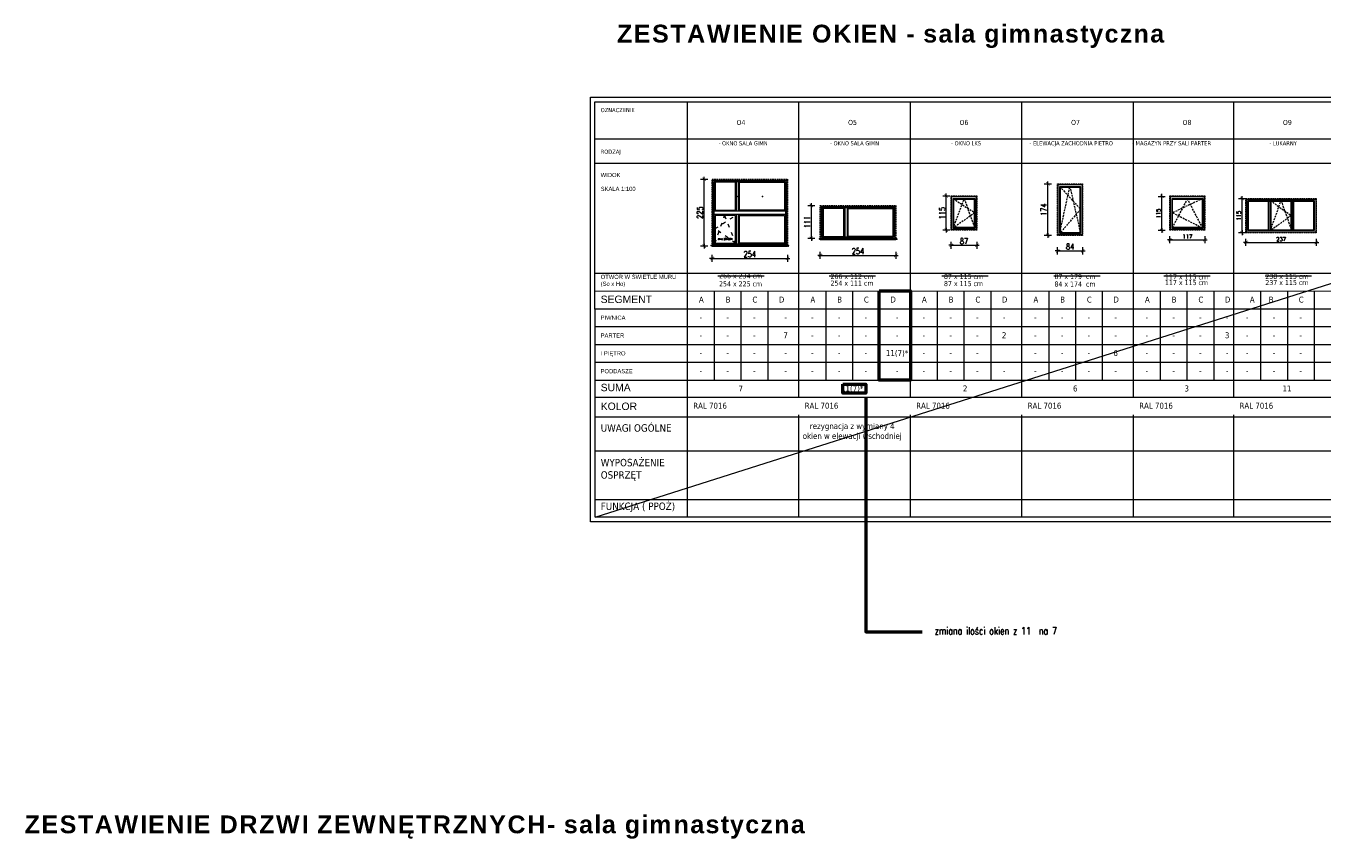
# Model space of a CAD drawing. Header units: millimetres. Extents: x 23192 to 149900, y -396339 to -79279.
# Tile 20 of 136: x 67249 to 71607, y -233196 to -230450. Entities that reach past the tile are written whole.
import ezdxf

# ---------------------------------------------------------------- set-up
doc = ezdxf.new("R2010")
doc.units = ezdxf.units.MM
for name, pattern in [('ACAD_ISO03W100', [30, 12, -18]), ('CACHE', [9.525, 6.35, -3.175]), ('CARKOVANA', [7.5, 5, -2.5])]:
    doc.linetypes.add(name, pattern=pattern)
doc.layers.get('0').update_dxf_attribs({"lineweight": 0})
for name, color, linetype, lineweight in [('! opisy okien elewacja', 7, 'Continuous', 0), ('0_LEGENDA', 7, 'Continuous', 13), ('Hatch', 4, 'Continuous', 5), ('Istn-okna', 6, 'Continuous', 13)]:
    doc.layers.add(name, color=color, linetype=linetype, lineweight=lineweight)
doc.layers.add('- zakres kosztorysu na remont sali gimnastycznej', color=7, linetype='Continuous', lineweight=50, true_color=0xd42bee, plot=False)
doc.styles.add('ARIAL', font='tahoma.ttf')
doc.styles.add('SIMPLEX', font='simplex.shx', dxfattribs={"width": 0.77})
doc.styles.get("Standard").update_dxf_attribs({"font": 'arial.ttf', "height": 25})
doc.styles.add('TXT', font='simplex.shx')
doc.dimstyles.new('OL PB 200', dxfattribs={"dimscale": 4, "dimtxt": 3.5, "dimasz": 0.2, "dimexe": 10, "dimexo": 10, "dimgap": 1, "dimtad": 1, "dimdec": 1, "dimrnd": 0.5, "dimzin": 9, "dimdsep": 46, "dimtxsty": 'SIMPLEX', "dimblk": 'thick_MSz', "dimcen": 0.1, "dimdle": 8, "dimse1": 1, "dimse2": 1, "dimclrd": 256, "dimclre": 256, "dimclrt": 3, "dimadec": 1, "dimazin": 2, "dimtfac": 1, "dimtdec": 1, "dimtix": 1, "dimtofl": 0, "dimtmove": 2, "dimatfit": 3, "dimldrblk": 'thick_MSz', "dimfxl": 10, "dimfxlon": 1, "dimtolj": 1, "dimlwd": -1, "dimlwe": -1, "dimarcsym": 0})

# ---------------------------------------------------------------- blocks, each defined once
blk = doc.blocks.new('thick_MSz')
for p, q in [((-10, 0), (10, 0)), ((0, 15), (0, -15))]:
    blk.add_line(p, q)
at = {"const_width": 2, "elevation": 2}
blk.add_lwpolyline([(-7.1, -7.1), (7.1, 7.1)], dxfattribs=at)
blk = doc.blocks.new('*D164')
at = {"layer": '0_LEGENDA', "transparency": 16777216}
blk.add_line((207.2, 10861.6), (-45.2, 10861.6), dxfattribs=at)
at = {"layer": 'DEFPOINTS', "color": 0, "transparency": 16777216}
for p in [(-46, 10861.6), (-46, 10820.5), (208, 10820.5)]:
    blk.add_point(p, dxfattribs=at)
at = {"layer": '0_LEGENDA', "transparency": 16777216, "xscale": 0.8, "yscale": 0.8, "zscale": 0.8, "rotation": 180}
blk.add_blockref('thick_MSz', (-46, 10861.6), dxfattribs=at)
at = {"layer": '0_LEGENDA', "transparency": 16777216, "xscale": 0.8, "yscale": 0.8, "zscale": 0.8}
blk.add_blockref('thick_MSz', (208, 10861.6), dxfattribs=at)
at = {"layer": '0_LEGENDA', "color": 3, "transparency": 16777216, "insert": (81, 10847.6), "char_height": 20, "attachment_point": 5, "rotation": 180, "style": 'SIMPLEX'}
blk.add_mtext('\\A1;254', dxfattribs=at)
blk = doc.blocks.new('*D165')
at = {"layer": '0_LEGENDA', "transparency": 16777216}
blk.add_line((234.4, 10819.7), (234.4, 10596.3), dxfattribs=at)
at = {"layer": 'DEFPOINTS', "color": 0, "transparency": 16777216}
for p in [(208, 10820.5), (208, 10595.5), (234.4, 10595.5)]:
    blk.add_point(p, dxfattribs=at)
at = {"layer": '0_LEGENDA', "transparency": 16777216, "xscale": 0.8, "yscale": 0.8, "zscale": 0.8}
for p, rotation in [((234.4, 10820.5), 90), ((234.4, 10595.5), 270)]:
    blk.add_blockref('thick_MSz', p, dxfattribs=dict(at, rotation=rotation))
at = {"layer": '0_LEGENDA', "color": 3, "transparency": 16777216, "insert": (248.4, 10708), "char_height": 20, "attachment_point": 5, "rotation": 270, "style": 'SIMPLEX'}
blk.add_mtext('\\A1;225', dxfattribs=at)
blk = doc.blocks.new('*D166')
at = {"layer": '0_LEGENDA', "transparency": 16777216}
blk.add_line((208.2, 10369.4), (-44.2, 10369.4), dxfattribs=at)
at = {"layer": 'DEFPOINTS', "color": 0, "transparency": 16777216}
for p in [(-45, 10369.4), (-45, 10312.8), (209, 10312.8)]:
    blk.add_point(p, dxfattribs=at)
at = {"layer": '0_LEGENDA', "transparency": 16777216, "xscale": 0.8, "yscale": 0.8, "zscale": 0.8, "rotation": 180}
blk.add_blockref('thick_MSz', (-45, 10369.4), dxfattribs=at)
at = {"layer": '0_LEGENDA', "transparency": 16777216, "xscale": 0.8, "yscale": 0.8, "zscale": 0.8}
blk.add_blockref('thick_MSz', (209, 10369.4), dxfattribs=at)
at = {"layer": '0_LEGENDA', "color": 3, "transparency": 16777216, "insert": (82, 10355.4), "char_height": 20, "attachment_point": 5, "rotation": 180, "style": 'SIMPLEX'}
blk.add_mtext('\\A1;254', dxfattribs=at)
blk = doc.blocks.new('*D167')
at = {"layer": '0_LEGENDA', "transparency": 16777216}
blk.add_line((238.7, 10312), (238.7, 10202.6), dxfattribs=at)
at = {"layer": 'DEFPOINTS', "color": 0, "transparency": 16777216}
for p in [(209, 10312.8), (209, 10201.8), (238.7, 10201.8)]:
    blk.add_point(p, dxfattribs=at)
at = {"layer": '0_LEGENDA', "transparency": 16777216, "xscale": 0.8, "yscale": 0.8, "zscale": 0.8}
for p, rotation in [((238.7, 10312.8), 90), ((238.7, 10201.8), 270)]:
    blk.add_blockref('thick_MSz', p, dxfattribs=dict(at, rotation=rotation))
at = {"layer": '0_LEGENDA', "color": 3, "transparency": 16777216, "insert": (252.7, 10257.3), "char_height": 20, "attachment_point": 5, "rotation": 270, "style": 'SIMPLEX'}
blk.add_mtext('\\A1;111', dxfattribs=at)
blk = doc.blocks.new('*D160')
at = {"layer": '0_LEGENDA', "transparency": 16777216}
blk.add_line((3779.2, 6296.6), (3779.2, 6382), dxfattribs=at)
at = {"layer": 'DEFPOINTS', "color": 0, "transparency": 16777216}
for p in [(3728.1, 6382.8), (3779.2, 6382.8), (3728.1, 6295.8)]:
    blk.add_point(p, dxfattribs=at)
at = {"layer": '0_LEGENDA', "transparency": 16777216, "xscale": 0.8, "yscale": 0.8, "zscale": 0.8}
for p, rotation in [((3779.2, 6382.8), 90), ((3779.2, 6295.8), 270)]:
    blk.add_blockref('thick_MSz', p, dxfattribs=dict(at, rotation=rotation))
at = {"layer": '0_LEGENDA', "color": 3, "transparency": 16777216, "insert": (3765.2, 6339.3), "char_height": 20, "attachment_point": 5, "rotation": 90, "style": 'SIMPLEX'}
blk.add_mtext('\\A1;87', dxfattribs=at)
blk = doc.blocks.new('*D161')
at = {"layer": '0_LEGENDA', "transparency": 16777216}
blk.add_line((3727.3, 6279.8), (3613.9, 6279.8), dxfattribs=at)
at = {"layer": 'DEFPOINTS', "color": 0, "transparency": 16777216}
for p in [(3613.1, 6295.8), (3613.1, 6279.8), (3728.1, 6295.8)]:
    blk.add_point(p, dxfattribs=at)
at = {"layer": '0_LEGENDA', "transparency": 16777216, "xscale": 0.8, "yscale": 0.8, "zscale": 0.8, "rotation": 180}
blk.add_blockref('thick_MSz', (3613.1, 6279.8), dxfattribs=at)
at = {"layer": '0_LEGENDA', "transparency": 16777216, "xscale": 0.8, "yscale": 0.8, "zscale": 0.8}
blk.add_blockref('thick_MSz', (3728.1, 6279.8), dxfattribs=at)
at = {"layer": '0_LEGENDA', "color": 3, "transparency": 16777216, "insert": (3670.6, 6265.8), "char_height": 20, "attachment_point": 5, "rotation": 180, "style": 'SIMPLEX'}
blk.add_mtext('\\A1;115', dxfattribs=at)
blk = doc.blocks.new('*D162')
at = {"layer": '0_LEGENDA', "transparency": 16777216}
blk.add_line((3384.6, 6639.4), (3384.6, 6721.8), dxfattribs=at)
at = {"layer": 'DEFPOINTS', "color": 0, "transparency": 16777216}
for p in [(3333.1, 6722.6), (3384.6, 6722.6), (3333.1, 6638.6)]:
    blk.add_point(p, dxfattribs=at)
at = {"layer": '0_LEGENDA', "transparency": 16777216, "xscale": 0.8, "yscale": 0.8, "zscale": 0.8}
for p, rotation in [((3384.6, 6722.6), 90), ((3384.6, 6638.6), 270)]:
    blk.add_blockref('thick_MSz', p, dxfattribs=dict(at, rotation=rotation))
at = {"layer": '0_LEGENDA', "color": 3, "transparency": 16777216, "insert": (3370.6, 6680.6), "char_height": 20, "attachment_point": 5, "rotation": 90, "style": 'SIMPLEX'}
blk.add_mtext('\\A1;84', dxfattribs=at)
blk = doc.blocks.new('*D163')
at = {"layer": '0_LEGENDA', "transparency": 16777216}
blk.add_line((3332.3, 6605.6), (3159.9, 6605.6), dxfattribs=at)
at = {"layer": 'DEFPOINTS', "color": 0, "transparency": 16777216}
for p in [(3159.1, 6638.6), (3333.1, 6638.6), (3159.1, 6605.6)]:
    blk.add_point(p, dxfattribs=at)
at = {"layer": '0_LEGENDA', "transparency": 16777216, "xscale": 0.8, "yscale": 0.8, "zscale": 0.8, "rotation": 180}
blk.add_blockref('thick_MSz', (3159.1, 6605.6), dxfattribs=at)
at = {"layer": '0_LEGENDA', "transparency": 16777216, "xscale": 0.8, "yscale": 0.8, "zscale": 0.8}
blk.add_blockref('thick_MSz', (3333.1, 6605.6), dxfattribs=at)
at = {"layer": '0_LEGENDA', "color": 3, "transparency": 16777216, "insert": (3246.1, 6591.6), "char_height": 20, "attachment_point": 5, "rotation": 180, "style": 'SIMPLEX'}
blk.add_mtext('\\A1;174', dxfattribs=at)
blk = doc.blocks.new('okno 117x115')
at = {"layer": 'Hatch', "color": 251, "linetype": 'CACHE', "true_color": 0x575757}
for points in [[(3723.1, 7204.6), (3624.1, 7153.1), (3723.1, 7101.6)], [(3624.1, 7204.6), (3671.6, 7103.6), (3723.1, 7204.6)]]:
    blk.add_lwpolyline(points, dxfattribs=at)
at = {"layer": 'Istn-okna', "linetype": 'CARKOVANA', "lineweight": 5}
blk.add_lwpolyline([(3615.1, 7094.6), (3615.1, 7211.6), (3730.1, 7211.6), (3730.1, 7094.6)], close=True, dxfattribs=at)
at = {"layer": 'Istn-okna'}
blk.add_lwpolyline([(3617.1, 7096.6), (3617.1, 7209.6), (3728.1, 7209.6), (3728.1, 7096.6)], close=True, dxfattribs=at)
for points in [[(3723.1, 7101.6), (3624.1, 7101.6), (3624.1, 7204.6), (3723.1, 7204.6), (3723.1, 7101.6)], [(3721.1, 7202.6), (3721.1, 7103.6), (3626.1, 7103.6), (3626.1, 7202.6), (3721.1, 7202.6)]]:
    blk.add_lwpolyline(points, dxfattribs=at)
blk = doc.blocks.new('OKNO 238 X 115')
at = {"layer": 'Hatch', "color": 251, "linetype": 'CACHE', "true_color": 0x575757}
for points in [[(49591.3, -203909.1), (49555.5, -204010.1), (49519.7, -203909.1)], [(49591.3, -204010.1), (49521.7, -203959.6), (49591.3, -203909.1)]]:
    blk.add_lwpolyline(points, dxfattribs=at)
at = {"layer": 'Istn-okna', "linetype": 'CARKOVANA', "lineweight": 5}
blk.add_lwpolyline([(49674, -204017.1), (49437, -204017.1), (49437, -203902.1), (49674, -203902.1)], close=True, dxfattribs=at)
at = {"layer": 'Istn-okna'}
for points in [[(49672, -204015.1), (49439, -204015.1), (49439, -203904.1), (49672, -203904.1)], [(49667, -204010.1), (49444, -204010.1), (49444, -203909.1), (49667, -203909.1)]]:
    blk.add_lwpolyline(points, close=True, dxfattribs=at)
for points in [[(49512.7, -204008.1), (49446, -204008.1), (49446, -203911.1), (49512.7, -203911.1)], [(49512.7, -203911.1), (49512.7, -204008.1)], [(49514.7, -203909.1), (49514.7, -204010.1)], [(49519.7, -203909.1), (49519.7, -204010.1)], [(49521.7, -203911.1), (49589.3, -203911.1)], [(49521.7, -203911.1), (49521.7, -204008.1)], [(49589.3, -203911.1), (49589.3, -204008.1)], [(49591.3, -203909.1), (49591.3, -204010.1)], [(49596.3, -203909.1), (49596.3, -204010.1)], [(49598.3, -203911.1), (49665, -203911.1), (49665, -204008.1), (49598.3, -204008.1)], [(49598.3, -203911.1), (49598.3, -204008.1)], [(49519.7, -204008.1), (49514.7, -204008.1)], [(49589.3, -204008.1), (49521.7, -204008.1)], [(49596.3, -204008.1), (49591.3, -204008.1)]]:
    blk.add_lwpolyline(points, dxfattribs=at)
blk = doc.blocks.new('*D156')
at = {"layer": '0_LEGENDA', "transparency": 16777216}
blk.add_line((71351.5, -231178.6), (71586.9, -231178.6), dxfattribs=at)
at = {"layer": 'DEFPOINTS', "color": 0, "transparency": 16777216}
for p in [(71350.7, -231145.9), (71587.7, -231145.9), (71587.7, -231178.6)]:
    blk.add_point(p, dxfattribs=at)
at = {"layer": '0_LEGENDA', "transparency": 16777216, "xscale": 0.8, "yscale": 0.8, "zscale": 0.8, "rotation": 180}
blk.add_blockref('thick_MSz', (71350.7, -231178.6), dxfattribs=at)
at = {"layer": '0_LEGENDA', "transparency": 16777216, "xscale": 0.8, "yscale": 0.8, "zscale": 0.8}
blk.add_blockref('thick_MSz', (71587.7, -231178.6), dxfattribs=at)
at = {"layer": '0_LEGENDA', "color": 3, "transparency": 16777216, "insert": (71469.2, -231167.6), "char_height": 14, "attachment_point": 5, "style": 'SIMPLEX'}
blk.add_mtext('\\A1;237', dxfattribs=at)
blk = doc.blocks.new('*D157')
at = {"layer": '0_LEGENDA', "transparency": 16777216}
blk.add_line((71337.9, -231145.1), (71337.9, -231031.7), dxfattribs=at)
at = {"layer": 'DEFPOINTS', "color": 0, "transparency": 16777216}
for p in [(71337.9, -231030.9), (71350.2, -231030.9), (71350.2, -231145.9)]:
    blk.add_point(p, dxfattribs=at)
at = {"layer": '0_LEGENDA', "transparency": 16777216, "xscale": 0.8, "yscale": 0.8, "zscale": 0.8}
for p, rotation in [((71337.9, -231030.9), 90), ((71337.9, -231145.9), 270)]:
    blk.add_blockref('thick_MSz', p, dxfattribs=dict(at, rotation=rotation))
at = {"layer": '0_LEGENDA', "color": 3, "transparency": 16777216, "insert": (71326.9, -231088.4), "char_height": 14, "attachment_point": 5, "rotation": 90, "style": 'SIMPLEX'}
blk.add_mtext('\\A1;115', dxfattribs=at)
blk = doc.blocks.new('*D158')
at = {"layer": '0_LEGENDA', "transparency": 16777216}
blk.add_line((71096.4, -231169.4), (71211.8, -231169.4), dxfattribs=at)
at = {"layer": 'DEFPOINTS', "color": 0, "transparency": 16777216}
for p in [(71095.6, -231138.6), (71212.6, -231138.6), (71212.6, -231169.4)]:
    blk.add_point(p, dxfattribs=at)
at = {"layer": '0_LEGENDA', "transparency": 16777216, "xscale": 0.8, "yscale": 0.8, "zscale": 0.8, "rotation": 180}
blk.add_blockref('thick_MSz', (71095.6, -231169.4), dxfattribs=at)
at = {"layer": '0_LEGENDA', "transparency": 16777216, "xscale": 0.8, "yscale": 0.8, "zscale": 0.8}
blk.add_blockref('thick_MSz', (71212.6, -231169.4), dxfattribs=at)
at = {"layer": '0_LEGENDA', "color": 3, "transparency": 16777216, "insert": (71154.1, -231158.4), "char_height": 14, "attachment_point": 5, "style": 'SIMPLEX'}
blk.add_mtext('\\A1;117', dxfattribs=at)
blk = doc.blocks.new('*D159')
at = {"layer": '0_LEGENDA', "transparency": 16777216}
blk.add_line((71067.9, -231137.8), (71067.9, -231024.4), dxfattribs=at)
at = {"layer": 'DEFPOINTS', "color": 0, "transparency": 16777216}
for p in [(71067.9, -231023.6), (71098.6, -231023.6), (71098.6, -231138.6)]:
    blk.add_point(p, dxfattribs=at)
at = {"layer": '0_LEGENDA', "transparency": 16777216, "xscale": 0.8, "yscale": 0.8, "zscale": 0.8}
for p, rotation in [((71067.9, -231023.6), 90), ((71067.9, -231138.6), 270)]:
    blk.add_blockref('thick_MSz', p, dxfattribs=dict(at, rotation=rotation))
at = {"layer": '0_LEGENDA', "color": 3, "transparency": 16777216, "insert": (71056.9, -231081.1), "char_height": 14, "attachment_point": 5, "rotation": 90, "style": 'SIMPLEX'}
blk.add_mtext('\\A1;115', dxfattribs=at)
blk = doc.blocks.new('okno 266x234')
at = {"layer": 'Hatch', "true_color": 0x575757}
h = blk.add_hatch(dxfattribs=at)
h.set_pattern_fill('ANSI31', color=251, scale=0.3, angle=180)
h.set_pattern_definition([(225, (2, 0), (0.67351921, -0.67351921), [])])
h.paths.add_polyline_path([(-50, 10817.49), (212, 10817.49), (212, 10820.49), (-50, 10820.49)])
at = {"layer": '! opisy okien elewacja'}
for p in [(-43, 10817.49), (191, 10817.49), (-43, 10758.49), (-43, 10708.49), (-43, 10653.49), (38.33, 10653.49), (-29, 10598.49), (205, 10598.49)]:
    blk.add_point(p, dxfattribs=at)
at = {"linetype": 'ACAD_ISO03W100'}
for points in [[(198, 10810.49), (165.58, 10717.49), (129.17, 10810.49)], [(129.17, 10810.49), (198, 10761.49), (129.17, 10717.49)]]:
    blk.add_lwpolyline(points, dxfattribs=at)
at = {"layer": 'Istn-okna'}
for p, q in [((-39, 10714.49), (201, 10714.49)), ((-39, 10702.49), (201, 10702.49))]:
    blk.add_line(p, q, dxfattribs=at)
at = {"layer": 'Istn-okna', "linetype": 'CARKOVANA', "lineweight": 5}
blk.add_lwpolyline([(-46, 10820.49), (208, 10820.49), (208, 10595.49), (-46, 10595.49)], close=True, dxfattribs=at)
at = {"layer": 'Istn-okna'}
for points in [[(-46, 10817.49), (208, 10817.49), (208, 10820.49), (-46, 10820.49)], [(-43, 10817.49), (205, 10817.49), (205, 10598.49), (-43, 10598.49)], [(-39, 10813.49), (201, 10813.49), (201, 10602.49), (-39, 10602.49)], [(116.17, 10717.49), (-36, 10717.49), (-36, 10810.49), (116.17, 10810.49)], [(129.17, 10717.49), (198, 10717.49), (198, 10810.49), (129.17, 10810.49)], [(116.17, 10605.49), (-36, 10605.49), (-36, 10699.49), (116.17, 10699.49)], [(129.17, 10605.49), (198, 10605.49), (198, 10699.49), (129.17, 10699.49)]]:
    blk.add_lwpolyline(points, close=True, dxfattribs=at)
for points in [[(119.17, 10714.49), (119.17, 10813.49)], [(126.17, 10714.49), (126.17, 10813.49)], [(119.17, 10602.49), (119.17, 10702.49)], [(126.17, 10602.49), (126.17, 10702.49)]]:
    blk.add_lwpolyline(points, dxfattribs=at)
blk.add_point((123.67, 10653.49), dxfattribs=at)
at = {"insert": (188.13, 10793.86), "char_height": 5, "attachment_point": 1, "rotation": 180, "style": 'TXT'}
blk.add_mtext_dynamic_manual_height_columns('okno 266x234', width=52.6299, gutter_width=75, heights=[0], dxfattribs=at)
at = {"layer": '0_LEGENDA'}
for p2, distance, picture, middle in [((-46, 10820.49), -41.14, '*D164', (81, 10847.63)), ((208, 10595.49), 26.45, '*D165', (248.45, 10707.99))]:
    dim = blk.add_aligned_dim(p1=(208, 10820.49), p2=p2, distance=distance, dimstyle='OL PB 200', dxfattribs=at)
    dim.commit()
    dim.dimension.update_dxf_attribs({"geometry": picture, "text_midpoint": middle})
blk = doc.blocks.new('okno 266x112')
at = {"layer": 'Hatch', "true_color": 0x575757}
h = blk.add_hatch(dxfattribs=at)
h.set_pattern_fill('ANSI31', color=251, scale=0.05, angle=180)
h.set_pattern_definition([(225, (48759.55389, -227260.51076), (0.11225320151, -0.11225320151), [])])
h.paths.add_polyline_path([(-50, 10312.75), (212, 10312.75), (212, 10315.75), (-50, 10315.75)])
at = {"layer": '! opisy okien elewacja'}
for p in [(-42, 10312.75), (192, 10312.75), (-42, 10259.75), (-42, 10253.75)]:
    blk.add_point(p, dxfattribs=at)
at = {"layer": 'Istn-okna', "linetype": 'CARKOVANA', "lineweight": 5}
blk.add_lwpolyline([(-45, 10315.75), (209, 10315.75), (209, 10201.75), (-45, 10201.75)], close=True, dxfattribs=at)
at = {"layer": 'Istn-okna'}
for points in [[(-45, 10312.75), (209, 10312.75), (209, 10315.75), (-45, 10315.75)], [(-42, 10312.75), (206, 10312.75), (206, 10204.75), (-42, 10204.75)], [(-38, 10308.75), (202, 10308.75), (202, 10208.75), (-38, 10208.75)], [(115.17, 10211.75), (-35, 10211.75), (-35, 10305.75), (115.17, 10305.75)], [(129.17, 10211.75), (199, 10211.75), (199, 10305.75), (129.17, 10305.75)]]:
    blk.add_lwpolyline(points, close=True, dxfattribs=at)
for points in [[(118.17, 10208.75), (118.17, 10308.75)], [(126.17, 10208.75), (126.17, 10308.75)]]:
    blk.add_lwpolyline(points, dxfattribs=at)
at = {"layer": '0_LEGENDA'}
for p2, distance, picture, middle in [((-45, 10312.75), -56.68, '*D166', (82, 10355.43)), ((209, 10201.75), 29.69, '*D167', (252.69, 10257.25))]:
    dim = blk.add_aligned_dim(p1=(209, 10312.75), p2=p2, distance=distance, dimstyle='OL PB 200', dxfattribs=at)
    dim.commit()
    dim.dimension.update_dxf_attribs({"geometry": picture, "text_midpoint": middle})
blk = doc.blocks.new('okno 87x115')
at = {"layer": 'Hatch', "color": 251, "linetype": 'CACHE', "true_color": 0x575757}
for points in [[(3721.09, 6302.77), (3622.09, 6339.77), (3721.09, 6375.77)], [(3622.09, 6302.77), (3669.59, 6375.77), (3721.09, 6302.77)]]:
    blk.add_lwpolyline(points, dxfattribs=at)
at = {"layer": 'Istn-okna', "linetype": 'CARKOVANA', "lineweight": 5}
blk.add_lwpolyline([(3613.09, 6295.77), (3613.09, 6382.77), (3728.09, 6382.77), (3728.09, 6295.77)], close=True, dxfattribs=at)
at = {"layer": 'Istn-okna'}
for points in [[(3615.09, 6297.77), (3615.09, 6380.77), (3726.09, 6380.77), (3726.09, 6297.77)], [(3622.09, 6302.77), (3622.09, 6375.77), (3721.09, 6375.77), (3721.09, 6302.77)], [(3624.09, 6304.77), (3624.09, 6373.77), (3719.09, 6373.77), (3719.09, 6304.77)]]:
    blk.add_lwpolyline(points, close=True, dxfattribs=at)
at = {"layer": '0_LEGENDA'}
for p2, distance, picture, middle in [((3728.09, 6382.77), -51.09, '*D160', (3765.18, 6339.27)), ((3613.09, 6295.77), 15.94, '*D161', (3670.59, 6265.83))]:
    dim = blk.add_aligned_dim(p1=(3728.09, 6295.77), p2=p2, distance=distance, dimstyle='OL PB 200', dxfattribs=at)
    dim.commit()
    dim.dimension.update_dxf_attribs({"geometry": picture, "text_midpoint": middle})
blk = doc.blocks.new('okno 87x178')
at = {"layer": 'Hatch', "color": 251, "linetype": 'CACHE', "true_color": 0x575757}
for points in [[(3326.09, 6645.58), (3168.09, 6679.58), (3326.09, 6715.58)], [(3168.09, 6645.58), (3244.59, 6715.58), (3326.09, 6645.58)]]:
    blk.add_lwpolyline(points, dxfattribs=at)
at = {"layer": 'Istn-okna', "linetype": 'CARKOVANA', "lineweight": 5}
blk.add_lwpolyline([(3159.09, 6638.58), (3159.09, 6722.58), (3333.09, 6722.58), (3333.09, 6638.58)], close=True, dxfattribs=at)
at = {"layer": 'Istn-okna'}
for points in [[(3161.09, 6640.58), (3161.09, 6720.58), (3331.09, 6720.58), (3331.09, 6640.58)], [(3168.09, 6645.58), (3168.09, 6715.58), (3326.09, 6715.58), (3326.09, 6645.58)], [(3324.09, 6647.58), (3170.09, 6647.58), (3170.09, 6713.58), (3324.09, 6713.58)]]:
    blk.add_lwpolyline(points, close=True, dxfattribs=at)
at = {"layer": '0_LEGENDA'}
for p2, distance, picture, middle in [((3333.09, 6722.58), -51.53, '*D162', (3370.62, 6680.58)), ((3159.09, 6638.58), 32.99, '*D163', (3246.09, 6591.59))]:
    dim = blk.add_aligned_dim(p1=(3333.09, 6638.58), p2=p2, distance=distance, dimstyle='OL PB 200', dxfattribs=at)
    dim.commit()
    dim.dimension.update_dxf_attribs({"geometry": picture, "text_midpoint": middle})

msp = doc.modelspace()

# ---------------------------------------------------------------- linework, layer by layer
at = {"layer": '- zakres kosztorysu na remont sali gimnastycznej'}
for points in [[(70118.134, -231342.042), (70223.114, -231342.042), (70223.114, -231642.042), (70118.134, -231642.042)], [(69996.078, -231655.123), (70073.042, -231655.123), (70073.042, -231686.154), (69996.078, -231686.154)]]:
    msp.add_lwpolyline(points, close=True, dxfattribs=at)
msp.add_lwpolyline([(70073.042, -231698.885), (70073.042, -232488.817), (70262.293, -232488.817)], dxfattribs=at)
at = {"layer": '0_LEGENDA', "color": 7, "linetype": 'ByBlock', "ltscale": 5}
for p, q in [((69473.314, -232103.63), (69473.289, -230705.292)), ((69848.196, -231402.042), (69848.207, -230705.263)), ((70223.114, -231402.042), (70223.125, -230705.263)), ((70598.031, -231402.044), (70598.042, -230705.265)), ((70972.949, -231402.044), (70972.96, -230705.265)), ((71310.353, -231402.005), (71310.364, -230705.226)), ((69162.243, -230830.513), (73559.862, -230830.421)), ((69162.243, -230912.169), (73559.861, -230912.077)), ((69162.243, -230912.169), (73559.861, -230912.077)), ((69162.235, -231282.071), (73559.877, -231281.979)), ((69162.232, -231342.071), (73559.878, -231341.979)), ((69162.232, -231342.071), (73559.878, -231341.979)), ((69653.238, -231342.042), (69653.238, -231642.042)), ((70028.155, -231342.042), (70028.155, -231642.042)), ((70403.073, -231342.042), (70403.073, -231642.042)), ((70777.991, -231342.044), (70777.991, -231642.042)), ((71152.908, -231342.044), (71152.908, -231642.042)), ((71490.313, -231342.005), (71490.313, -231642.084)), ((69162.172, -231402.071), (73559.88, -231401.979)), ((69473.278, -231698.885), (69473.278, -231402.042)), ((69848.196, -231698.885), (69848.196, -231402.042)), ((70223.114, -231698.885), (70223.114, -231402.042)), ((70598.031, -231698.888), (70598.031, -231402.044)), ((70972.949, -231698.888), (70972.949, -231402.044)), ((71310.353, -231698.848), (71310.353, -231402.005)), ((71310.353, -231698.848), (71310.353, -231402.005)), ((69162.172, -231462.071), (73559.881, -231461.979)), ((69162.172, -231522.071), (73559.882, -231521.979)), ((69162.172, -231582.071), (73559.883, -231581.979)), ((69162.172, -231582.071), (73559.883, -231581.979)), ((69162.172, -231642.071), (73559.884, -231641.979)), ((69162.172, -231642.071), (73559.884, -231641.979)), ((69162.243, -231698.914), (73559.885, -231698.822)), ((69162.243, -231698.914), (73559.885, -231698.822)), ((69162.306, -231698.914), (73559.885, -231698.822)), ((69162.306, -231698.914), (73559.885, -231698.822)), ((69162.342, -231765.227), (73559.854, -231765.135)), ((69162.342, -231765.227), (73559.854, -231765.135)), ((69848.235, -232103.601), (69848.196, -231758.885)), ((70223.152, -232103.601), (70223.114, -231758.885)), ((70598.07, -232103.603), (70598.031, -231758.888)), ((70972.988, -232103.603), (70972.949, -231758.888)), ((71310.392, -232103.564), (71310.353, -231758.848)), ((69162.405, -231880.226), (73559.867, -231880.134)), ((69162.413, -232043.63), (73559.885, -232043.538))]:
    msp.add_line(p, q, dxfattribs=at)
at = {"layer": '0_LEGENDA', "color": 7}
for points in [[(73581.384, -232118.428), (69147.019, -232118.63), (69147.243, -230690.292), (73581.359, -230690.397)], [(73559.892, -232102.83), (69162.41, -232103.63), (69162.243, -230705.292), (73559.864, -230705.2)]]:
    msp.add_lwpolyline(points, dxfattribs=at)
at = {"layer": '0_LEGENDA'}
msp.add_lwpolyline([(69162.41, -232103.63), (73559.864, -230705.054)], dxfattribs=at)
at = {"layer": '0_LEGENDA', "color": 7, "linetype": 'ByBlock', "ltscale": 5}
for points in [[(69575.264, -231291.322), (69731.093, -231291.322)], [(69950.059, -231291.322), (70105.888, -231291.322)], [(70328.897, -231291.322), (70484.726, -231291.322)], [(70705.294, -231291.322), (70861.123, -231291.322)], [(71074.543, -231291.322), (71230.372, -231291.322)], [(71415.712, -231291.322), (71571.541, -231291.322)], [(69563.259, -231342.042), (69563.259, -231642.042)], [(69743.216, -231342.042), (69743.216, -231642.042)], [(69938.177, -231342.042), (69938.177, -231642.042)], [(70118.134, -231342.042), (70118.134, -231642.042)], [(70313.095, -231342.042), (70313.095, -231642.042)], [(70493.051, -231342.042), (70493.051, -231642.042)], [(70688.013, -231342.044), (70688.013, -231642.042)], [(70867.969, -231342.044), (70867.969, -231642.042)], [(71062.93, -231342.044), (71062.93, -231642.042)], [(71242.887, -231342.044), (71242.887, -231642.042)], [(71400.334, -231342.005), (71400.334, -231642.084)], [(71580.291, -231342.005), (71580.291, -231642.084)]]:
    msp.add_lwpolyline(points, dxfattribs=at)

# ---------------------------------------------------------------- block references
at = {"layer": '! opisy okien elewacja', "color": 7}
for name, p, rotation in [('okno 266x234', (69763.833, -220370.577), 180), ('okno 87x178', (64079.416, -227822.212), 270), ('okno 87x115', (64063.728, -227409.186), 270), ('okno 266x112', (70128.459, -220852.685), 180)]:
    msp.add_blockref(name, p, dxfattribs=dict(at, rotation=rotation))
at = {"layer": '! opisy okien elewacja'}
for name, p, rotation in [('okno 117x115', (64001.039, -227407.144), 270), ('OKNO 238 X 115', (121024.714, -435047.93), 180)]:
    msp.add_blockref(name, p, dxfattribs=dict(at, rotation=rotation))

# ---------------------------------------------------------------- texts
at = {"layer": '- zakres kosztorysu na remont sali gimnastycznej', "insert": (70304.833, -232473.106), "char_height": 25, "attachment_point": 1, "style": 'SIMPLEX'}
msp.add_mtext_dynamic_manual_height_columns('zmiana ilości okien z 11  na 7', width=869.11142, gutter_width=20, heights=[0], dxfattribs=at)
at = {"char_height": 60, "width": 3045.02873, "attachment_point": 4}
for s, insert in [('{\\fArial|b1|i0|c238|p34;\\T1.1;ZESTAWIENIE OKIEN - sala gimnastyczna}', (69236.555, -230485.227)), ('{\\fArial|b1|i0|c238|p34;\\T1.1;ZESTAWIENIE DRZWI ZEWNĘTRZNYCH- sala gimnastyczna}', (67244.717, -233145.927))]:
    msp.add_mtext(s, dxfattribs=dict(at, insert=insert))
at = {"layer": '0_LEGENDA', "color": 7, "linetype": 'ByBlock', "ltscale": 5, "attachment_point": 1, "style": 'ARIAL'}
for s, insert, char_height, width in [('OZNACZENIE', (69181.432, -230726.301), 14, 354.4574), ('\\pxqc;O4', (69473.289, -230766.344), 17, 360), ('\\pxqc;O5', (69848.207, -230766.345), 17, 360), ('\\pxqc;O6', (70223.125, -230766.351), 17, 360), ('\\pxqc;O7', (70598.042, -230766.357), 17, 360), ('\\pxqc;O8', (70972.96, -230766.363), 17, 360), ('\\pxqc;O9', (71310.364, -230766.425), 17, 360), ('\\pxi-3,l4,qc,t4;-^IOKNO SALA GIMN', (69473.289, -230837.923), 14, 360), ('\\pxi-3,l4,qc,t4;-^IOKNO SALA GIMN', (69848.207, -230837.923), 14, 360), ('\\pxi-3,l4,qc,t4;-^IOKNO LKS', (70223.125, -230837.895), 14, 360), ('\\pxi-3,l4,qc,t4;-^IELEWACJA ZACHODNIA PIETRO', (70576.591, -230837.895), 14, 360), ('\\pxi-3,l4,qc,t4;-^IMAGAZYN PRZY SALI PARTER', (70913.995, -230837.9), 14, 360), ('\\pxi-3,l4,qc,t4;-^ILUKARNY', (71288.913, -230837.906), 14, 360), ('RODZAJ ', (69181.432, -230866.522), 14, 354.4574), ('\\pxqc;266 x 234 cm', (69570.35, -231282.705), 17, 162.7638), ('\\pxqc;266 x 112 cm', (69945.049, -231284.743), 17, 162.7638), ('\\pxqc;87 x 115 cm', (70319.966, -231284.743), 17, 162.7638), ('\\pxqc;87 x 179{\\C4; } cm', (70694.884, -231284.745), 17, 162.7638), ('\\pxqc;117 x 115 cm', (71069.802, -231286.189), 17, 162.7638), ('\\pxqc;117 x 115 cm', (71069.802, -231286.189), 17, 162.7638), ('\\pxqc;238 x 115 cm', (71407.206, -231284.429), 17, 162.7638), ('\\pxqc;254 x 225 cm', (69570.35, -231309.541), 17, 162.7638), ('\\pxqc;254 x 111 cm', (69945.049, -231307.183), 17, 162.7638), ('\\pxqc;87 x 115 cm', (70319.966, -231308.65), 17, 162.7638), ('\\pxqc;84 x 174{\\C4; } cm', (70694.884, -231310.165), 17, 162.7638), ('\\pxqc;117 x 115 cm', (71069.802, -231305.145), 17, 162.7638), ('\\pxqc;237 x 115 cm', (71407.206, -231305.106), 17, 162.7638), ('\\pxqc;A', (69342.638, -231360.969), 20, 354.4574), ('\\pxqc;B', (69432.619, -231360.969), 20, 354.4574), ('\\pxqc;C', (69522.597, -231360.969), 20, 354.4574), ('\\pxqc;D', (69612.576, -231360.969), 20, 354.4574), ('\\pxqc;A', (69717.556, -231360.969), 20, 354.4574), ('\\pxqc;B', (69807.537, -231360.969), 20, 354.4574), ('\\pxqc;C', (69897.515, -231360.969), 20, 354.4574), ('\\pxqc;D', (69987.493, -231360.969), 20, 354.4574), ('\\pxqc;A', (70092.474, -231360.969), 20, 354.4574), ('\\pxqc;B', (70182.455, -231360.969), 20, 354.4574), ('\\pxqc;C', (70272.433, -231360.969), 20, 354.4574), ('\\pxqc;D', (70362.411, -231360.969), 20, 354.4574), ('\\pxqc;A', (70467.391, -231360.971), 20, 354.4574), ('\\pxqc;B', (70557.372, -231360.971), 20, 354.4574), ('\\pxqc;C', (70647.35, -231360.971), 20, 354.4574), ('\\pxqc;D', (70737.329, -231360.971), 20, 354.4574), ('\\pxqc;A', (70842.309, -231360.971), 20, 354.4574), ('\\pxqc;B', (70932.29, -231360.971), 20, 354.4574), ('\\pxqc;C', (71022.268, -231360.971), 20, 354.4574), ('\\pxqc;D', (71112.246, -231360.971), 20, 354.4574), ('\\pxqc;A', (70838.824, -231360.956), 20, 1066.77923), ('\\pxqc;B', (71071.25, -231360.961), 20, 729.3751), ('\\pxqc;C', (71359.672, -231360.932), 20, 354.4574), ('\\pxqc;-', (69473.329, -231420.9), 20, 89.97727), ('\\pxqc;-', (69563.302, -231420.9), 20, 89.97727), ('\\pxqc;-', (69653.28, -231420.9), 20, 89.97727), ('\\pxqc;-', (69758.26, -231420.9), 20, 89.97727), ('\\pxqc;-', (69848.247, -231420.906), 20, 89.97727), ('\\pxqc;-', (69938.22, -231420.906), 20, 89.97727), ('\\pxqc;-', (70028.198, -231420.906), 20, 89.97727), ('\\pxqc;-', (70133.178, -231420.906), 20, 89.97727), ('\\pxqc;-', (70223.165, -231420.912), 20, 89.97727), ('\\pxqc;-', (70313.137, -231420.912), 20, 89.97727), ('\\pxqc;-', (70403.116, -231420.912), 20, 89.97727), ('\\pxqc;-', (70493.094, -231420.912), 20, 89.97727), ('\\pxqc;-', (70598.082, -231420.918), 20, 89.97727), ('\\pxqc;-', (70688.055, -231420.918), 20, 89.97727), ('\\pxqc;-', (70778.033, -231420.918), 20, 89.97727), ('\\pxqc;-', (70868.011, -231420.912), 20, 89.97727), ('\\pxqc;-', (70973, -231420.924), 20, 89.97727), ('\\pxqc;-', (71062.973, -231420.924), 20, 89.97727), ('\\pxqc;-', (71152.951, -231420.924), 20, 89.97727), ('\\pxqc;-', (71242.929, -231420.912), 20, 89.97727), ('\\pxqc;-', (71310.404, -231420.869), 20, 89.97727), ('\\pxqc;-', (71400.377, -231420.869), 20, 89.97727), ('\\pxqc;-', (71490.355, -231420.869), 20, 89.97727), ('\\pxqc;-', (69473.329, -231480.9), 20, 89.97727), ('\\pxqc;-', (69563.302, -231480.9), 20, 89.97727), ('\\pxqc;-', (69653.28, -231480.9), 20, 89.97727), ('\\pxqc;7', (69758.263, -231480.9), 20, 89.97727), ('\\pxqc;-', (69848.247, -231480.906), 20, 89.97727), ('\\pxqc;-', (69938.22, -231480.906), 20, 89.97727), ('\\pxqc;-', (70028.198, -231480.906), 20, 89.97727), ('\\pxqc;-', (70133.178, -231480.906), 20, 89.97727), ('\\pxqc;-', (70223.165, -231480.912), 20, 89.97727), ('\\pxqc;-', (70313.137, -231480.912), 20, 89.97727), ('\\pxqc;-', (70403.116, -231480.912), 20, 89.97727), ('\\pxqc;2', (70493.094, -231480.912), 20, 89.97727), ('\\pxqc;-', (70598.082, -231480.918), 20, 89.97727), ('\\pxqc;-', (70688.055, -231480.918), 20, 89.97727), ('\\pxqc;-', (70778.033, -231480.918), 20, 89.97727), ('\\pxqc;-', (70868.011, -231480.912), 20, 89.97727), ('\\pxqc;-', (70973, -231480.924), 20, 89.97727), ('\\pxqc;-', (71062.973, -231480.924), 20, 89.97727), ('\\pxqc;-', (71152.951, -231480.924), 20, 89.97727), ('\\pxqc;3', (71242.929, -231480.912), 20, 89.97727), ('\\pxqc;-', (71310.404, -231480.869), 20, 89.97727), ('\\pxqc;-', (71400.377, -231480.869), 20, 89.97727), ('\\pxqc;-', (71490.355, -231480.869), 20, 89.97727), ('\\pxqc;-', (69473.332, -231540.9), 20, 89.97727), ('\\pxqc;-', (69563.302, -231540.9), 20, 89.97727), ('\\pxqc;-', (69653.28, -231540.9), 20, 89.97727), ('\\pxqc;-', (69758.263, -231540.9), 20, 89.97727), ('\\pxqc;-', (69848.25, -231540.906), 20, 89.97727), ('\\pxqc;-', (69938.22, -231540.906), 20, 89.97727), ('\\pxqc;-', (70028.198, -231540.906), 20, 89.97727), ('\\pxqc;11(7)*', (70133.181, -231540.9), 20, 89.97727), ('\\pxqc;-', (70223.167, -231540.912), 20, 89.97727), ('\\pxqc;-', (70313.137, -231540.912), 20, 89.97727), ('\\pxqc;-', (70403.116, -231540.912), 20, 89.97727), ('\\pxqc;-', (70598.085, -231540.918), 20, 89.97727), ('\\pxqc;-', (70688.055, -231540.918), 20, 89.97727), ('\\pxqc;-', (70778.033, -231540.918), 20, 89.97727), ('\\pxqc;6', (70868.011, -231540.912), 20, 89.97727), ('\\pxqc;-', (70973.003, -231540.924), 20, 89.97727), ('\\pxqc;-', (71062.973, -231540.924), 20, 89.97727), ('\\pxqc;-', (71152.951, -231540.924), 20, 89.97727), ('\\pxqc;-', (71242.932, -231540.912), 20, 89.97727), ('\\pxqc;-', (71310.407, -231540.869), 20, 89.97727), ('\\pxqc;-', (71400.377, -231540.869), 20, 89.97727), ('\\pxqc;-', (71490.355, -231540.869), 20, 89.97727), ('\\pxqc;-', (69473.335, -231600.9), 20, 89.97727), ('\\pxqc;-', (69563.305, -231600.9), 20, 89.97727), ('\\pxqc;-', (69653.283, -231600.9), 20, 89.97727), ('\\pxqc;-', (69758.263, -231600.9), 20, 89.97727), ('\\pxqc;-', (69848.253, -231600.906), 20, 89.97727), ('\\pxqc;-', (69938.222, -231600.906), 20, 89.97727), ('\\pxqc;-', (70028.201, -231600.906), 20, 89.97727), ('\\pxqc;-', (70133.181, -231600.906), 20, 89.97727), ('\\pxqc;-', (70223.17, -231600.912), 20, 89.97727), ('\\pxqc;-', (70313.14, -231600.912), 20, 89.97727), ('\\pxqc;-', (70403.118, -231600.912), 20, 89.97727), ('\\pxqc;-', (70493.097, -231600.912), 20, 89.97727), ('\\pxqc;-', (70598.088, -231600.918), 20, 89.97727), ('\\pxqc;-', (70688.058, -231600.918), 20, 89.97727), ('\\pxqc;-', (70778.036, -231600.918), 20, 89.97727), ('\\pxqc;-', (70868.014, -231600.912), 20, 89.97727), ('\\pxqc;-', (70973.006, -231600.924), 20, 89.97727), ('\\pxqc;-', (71062.975, -231600.924), 20, 89.97727), ('\\pxqc;-', (71152.954, -231600.924), 20, 89.97727), ('\\pxqc;-', (71242.932, -231600.912), 20, 89.97727), ('\\pxqc;-', (71310.41, -231600.869), 20, 89.97727), ('\\pxqc;-', (71400.38, -231600.869), 20, 89.97727), ('\\pxqc;-', (71490.358, -231600.869), 20, 89.97727), ('\\pxqc;7', (69475.264, -231660.074), 20, 354.4574), ('\\pxqc;11(7)*', (69849.962, -231660.074), 20, 354.4574), ('2', (70399.49, -231660.074), 20, 354.4574), ('\\pxqc;6', (70599.797, -231660.077), 20, 354.4574), ('\\pxqc;3', (70974.715, -231660.077), 20, 354.4574), ('\\pxqc;11', (71312.119, -231660.038), 20, 354.4574), ('RAL 7016 ', (69492.623, -231718.085), 20, 354.4574), ('RAL 7016 ', (69867.322, -231718.085), 20, 354.4574), ('RAL 7016 ', (70242.239, -231718.085), 20, 354.4574), ('RAL 7016 ', (70617.157, -231718.088), 20, 354.4574), ('RAL 7016 ', (70992.075, -231718.088), 20, 354.4574), ('RAL 7016 ', (71329.479, -231718.049), 20, 354.4574), ('UWAGI OGÓLNE', (69181.531, -231790.409), 25, 354.4574), ('\\pxqc;rezygnacja z wymiany 4 okien w elewacji wschodniej', (69849.953, -231786.515), 20, 354.4574), ('WYPOSAŻENIE\\POSPRZĘT', (69181.594, -231906.853), 25, 354.4574), ('FUNKCJA ( PPOŻ)', (69181.602, -232053.814), 25, 354.4574)]:
    msp.add_mtext(s, dxfattribs=dict(at, insert=insert, char_height=char_height, width=width))
at = {"layer": '0_LEGENDA', "color": 7, "linetype": 'ByBlock', "ltscale": 5, "attachment_point": 1}
for s, insert, char_height, width in [('{\\fArial|b0|i0|c238|p34;WIDOK\\P\\PSKALA 1:100}', (69181.432, -230944.702), 14, 354.4574), ('OTWÓR W ŚWIETLE MURU \\P(So x Ho)', (69181.423, -231287.514), 14, 354.4574), ('SEGMENT', (69181.361, -231357.5), 25, 354.4574), ('{\\fArial|b0|i0|c238|p34;PIWNICA}', (69181.287, -231424.804), 14, 584.59194), ('{\\fArial|b0|i0|c238|p34;PARTER}', (69181.287, -231484.804), 14, 584.59194), ('{\\fArial|b0|i0|c238|p34;I PIĘTRO}', (69181.287, -231544.804), 14, 584.59194), ('PODDASZE', (69181.287, -231604.804), 14, 584.59194), ('\\fArial|b0|i0|c238|p34;SUMA', (69181.361, -231654.344), 25, 354.4574), ('{\\fArial|b0|i0|c238|p34;KOLOR}', (69181.531, -231717.5), 25, 354.4574)]:
    msp.add_mtext(s, dxfattribs=dict(at, insert=insert, char_height=char_height, width=width))

# ---------------------------------------------------------------- dimensions: what is measured, and where the dimension line sits
at = {"layer": '0_LEGENDA', "color": 7}
for p1, p2, distance, picture, middle in [((71098.623, -231138.628), (71098.623, -231023.628), 30.71, '*D159', (71056.913, -231081.128)), ((71350.218, -231145.85), (71350.218, -231030.85), 12.327, '*D157', (71326.891, -231088.35)), ((71095.623, -231138.628), (71212.623, -231138.628), -30.766, '*D158', (71154.123, -231158.394)), ((71350.718, -231145.85), (71587.718, -231145.85), -32.781, '*D156', (71469.218, -231167.632))]:
    dim = msp.add_aligned_dim(p1=p1, p2=p2, distance=distance, dimstyle='OL PB 200', dxfattribs=at)
    dim.commit()
    dim.dimension.update_dxf_attribs({"geometry": picture, "text_midpoint": middle})

doc.saveas('drawing.dxf')
